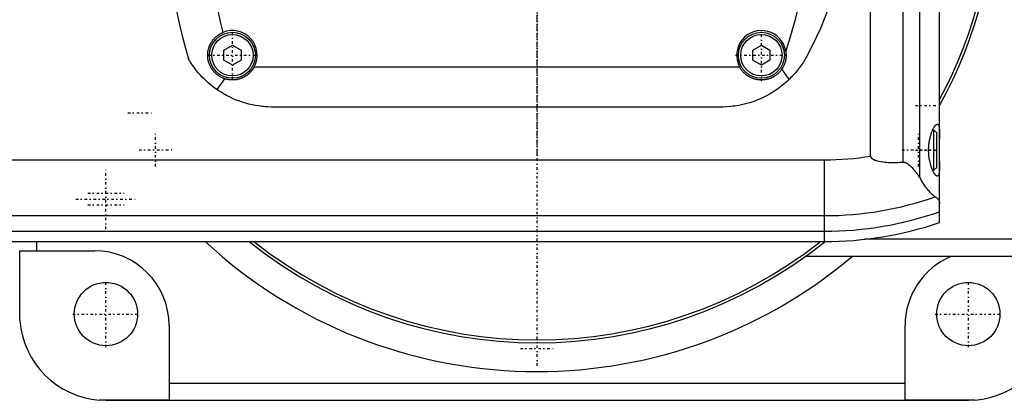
# Model space of a CAD drawing. Extents: x -702 to 168, y -90 to 90.
# Tile 7 of 9: x -90 to 81, y -90 to -24. Entities that reach past the tile are written whole.
import ezdxf

# ---------------------------------------------------------------- set-up
doc = ezdxf.new("R2010")
doc.units = 0
doc.linetypes.add('CENTER', pattern=[1.5, 0.45, -0.5, 0.05, -0.5])
doc.layers.add('AM_0', color=7, linetype='CONTINUOUS')
doc.layers.add('AM_7', color=7, linetype='CENTER')

msp = doc.modelspace()

# ---------------------------------------------------------------- linework, layer by layer
at = {"layer": 'AM_0', "color": 7, "linetype": 'CONTINUOUS'}
for p, q in [((70, -59.1), (70, 59.1)), ((66.48, 51.17), (66.48, -51.17)), ((63.58, 48.57), (63.58, -48.57)), ((58, -47.52), (58, 47.52)), ((-54.5, -29.13), (-53, -28.27)), ((-53, -28.27), (-51.5, -29.13)), ((37.5, -29.13), (39, -28.27)), ((39, -28.27), (40.5, -29.13)), ((-54.5, -30.87), (-54.5, -29.13)), ((-51.5, -29.13), (-51.5, -30.87)), ((37.5, -30.87), (37.5, -29.13)), ((40.5, -29.13), (40.5, -30.87)), ((-53, -31.73), (-54.5, -30.87)), ((-51.5, -30.87), (-53, -31.73)), ((-49.19, -32), (35.19, -32)), ((39, -31.73), (37.5, -30.87)), ((40.5, -30.87), (39, -31.73)), ((43.84, -34.2), (42.58, -32.38)), ((-54.39, -34.07), (-55.72, -35.94)), ((32, -39), (-46, -39)), ((69, -43), (68.79, -43)), ((69.5, -43.5), (69, -43)), ((69, -50), (69, -43)), ((69.5, -49.5), (69.5, -43.5)), ((-440, -48.19), (50, -48.19)), ((50, -62.39), (50, -48.19)), ((69, -50), (69.5, -49.5)), ((68.79, -50), (69, -50)), ((-440, -57.89), (50, -57.89)), ((-440, -60.6), (50, -60.6)), ((-440, -62.39), (50, -62.39)), ((-87, -64), (-87, -62.39)), ((125, -62), (56.95, -62)), ((-89.96, -64), (-77, -64)), ((-89.96, -76.12), (-89.96, -64)), ((125, -65), (46.64, -65)), ((-64, -77), (-64, -89.96)), ((64, -89.96), (64, -77)), ((-64, -87), (64, -87)), ((-64, -89.96), (-76.12, -89.96)), ((-75, -90), (75, -90)), ((76.12, -89.96), (64, -89.96))]:
    msp.add_line(p, q, dxfattribs=at)
for points in [[(50.56, -22.12, 0), (49.26, -25.35, 0), (47.78, -28.5, 0), (46.98, -30.04, 0)], [(-54.39, -34.07, 0), (-54.44, -34.05, 0), (-54.53, -34.02, 0), (-54.62, -33.99, 0), (-54.66, -33.97, 0), (-54.7, -33.95, 0), (-54.79, -33.91, 0), (-54.88, -33.87, 0), (-54.96, -33.83, 0), (-55.05, -33.78, 0), (-55.13, -33.74, 0), (-55.17, -33.71, 0), (-55.21, -33.69, 0), (-55.29, -33.64, 0), (-55.37, -33.59, 0), (-55.45, -33.53, 0), (-55.53, -33.48, 0), (-55.6, -33.42, 0), (-55.64, -33.39, 0), (-55.68, -33.36, 0), (-55.75, -33.3, 0), (-55.82, -33.24, 0), (-55.86, -33.21, 0), (-55.9, -33.18, 0), (-55.96, -33.11, 0), (-56.03, -33.05, 0), (-56.07, -33.01, 0), (-56.1, -32.98, 0), (-56.17, -32.91, 0), (-56.23, -32.84, 0), (-56.29, -32.77, 0), (-56.35, -32.69, 0), (-56.41, -32.62, 0), (-56.44, -32.58, 0), (-56.47, -32.54, 0), (-56.53, -32.46, 0), (-56.58, -32.38, 0), (-56.63, -32.3, 0), (-56.69, -32.22, 0), (-56.73, -32.13, 0), (-56.76, -32.09, 0), (-56.78, -32.05, 0), (-56.83, -31.96, 0), (-56.87, -31.87, 0), (-56.91, -31.79, 0), (-56.95, -31.7, 0), (-56.99, -31.61, 0), (-57.01, -31.56, 0), (-57.02, -31.52, 0), (-57.06, -31.43, 0), (-57.09, -31.33, 0), (-57.12, -31.24, 0), (-57.14, -31.14, 0), (-57.17, -31.05, 0), (-57.18, -31, 0), (-57.19, -30.95, 0), (-57.21, -30.86, 0), (-57.23, -30.76, 0), (-57.25, -30.67, 0), (-57.26, -30.57, 0), (-57.27, -30.47, 0), (-57.28, -30.43, 0), (-57.28, -30.38, 0), (-57.29, -30.28, 0), (-57.3, -30.18, 0), (-57.3, -30.14, 0), (-57.3, -30.09, 0), (-57.3, -29.99, 0), (-57.3, -29.9, 0), (-57.3, -29.85, 0), (-57.3, -29.8, 0), (-57.29, -29.7, 0), (-57.28, -29.61, 0), (-57.27, -29.51, 0), (-57.26, -29.42, 0), (-57.25, -29.32, 0), (-57.24, -29.27, 0), (-57.23, -29.23, 0), (-57.21, -29.13, 0), (-57.19, -29.04, 0), (-57.17, -28.95, 0), (-57.14, -28.86, 0), (-57.12, -28.76, 0), (-57.1, -28.72, 0), (-57.09, -28.67, 0), (-57.06, -28.58, 0), (-57.03, -28.49, 0), (-56.99, -28.41, 0), (-56.96, -28.32, 0), (-56.92, -28.23, 0), (-56.9, -28.19, 0), (-56.88, -28.14, 0), (-56.84, -28.06, 0), (-56.79, -27.98, 0), (-56.75, -27.89, 0), (-56.7, -27.81, 0), (-56.65, -27.73, 0), (-56.63, -27.69, 0), (-56.6, -27.65, 0), (-56.55, -27.57, 0), (-56.49, -27.49, 0), (-56.44, -27.41, 0), (-56.38, -27.34, 0), (-56.32, -27.26, 0), (-56.29, -27.23, 0), (-56.26, -27.19, 0), (-56.19, -27.12, 0), (-56.13, -27.05, 0), (-56.09, -27.01, 0), (-56.06, -26.98, 0), (-55.99, -26.91, 0), (-55.92, -26.84, 0), (-55.89, -26.81, 0), (-55.85, -26.78, 0), (-55.78, -26.72, 0), (-55.7, -26.65, 0), (-55.63, -26.59, 0), (-55.55, -26.54, 0), (-55.47, -26.48, 0), (-55.43, -26.45, 0), (-55.39, -26.42, 0), (-55.31, -26.37, 0), (-55.22, -26.32, 0), (-55.14, -26.27, 0), (-55.05, -26.22, 0), (-54.97, -26.18, 0), (-54.92, -26.15, 0), (-54.88, -26.13, 0), (-54.79, -26.09, 0), (-54.7, -26.05, 0), (-54.66, -26.03, 0)], [(-55.72, -35.94, 0), (-55.99, -35.76, 0), (-56.5, -35.37, 0), (-56.99, -34.97, 0), (-57.22, -34.77, 0), (-57.44, -34.57, 0), (-57.86, -34.18, 0), (-58.25, -33.78, 0), (-58.61, -33.4, 0), (-58.93, -33.03, 0), (-59.22, -32.68, 0), (-59.36, -32.52, 0), (-59.48, -32.35, 0), (-59.72, -32.04, 0), (-59.93, -31.74, 0), (-60.12, -31.47, 0), (-60.22, -31.32, 0), (-60.25, -31.28, 0), (-60.27, -31.24, 0), (-60.28, -31.22, 0), (-60.3, -31.2, 0), (-60.32, -31.16, 0), (-60.34, -31.12, 0), (-60.37, -31.09, 0), (-60.39, -31.05, 0), (-60.41, -31.02, 0), (-60.42, -31, 0), (-60.43, -30.99, 0), (-60.45, -30.96, 0), (-60.47, -30.93, 0), (-60.48, -30.91, 0), (-60.48, -30.9, 0), (-60.5, -30.87, 0), (-60.52, -30.84, 0), (-60.53, -30.83, 0), (-60.53, -30.82, 0), (-60.55, -30.79, 0), (-60.56, -30.77, 0), (-60.58, -30.75, 0), (-60.59, -30.73, 0), (-60.6, -30.71, 0), (-60.6, -30.7, 0), (-60.61, -30.69, 0), (-60.62, -30.68, 0), (-60.63, -30.66, 0), (-60.63, -30.65, 0), (-60.64, -30.64, 0), (-60.64, -30.63, 0), (-60.65, -30.63, 0), (-60.65, -30.63, 0), (-60.65, -30.62, 0), (-60.65, -30.62, 0), (-60.65, -30.62, 0)], [(43.25, -29.34, 0), (43.26, -29.43, 0), (43.28, -29.61, 0), (43.29, -29.78, 0), (43.3, -29.87, 0), (43.3, -29.96, 0), (43.3, -30.13, 0), (43.29, -30.31, 0), (43.27, -30.49, 0), (43.25, -30.66, 0), (43.22, -30.83, 0), (43.2, -30.92, 0), (43.18, -31.01, 0), (43.14, -31.18, 0), (43.08, -31.35, 0), (43.03, -31.51, 0), (42.96, -31.68, 0), (42.89, -31.84, 0), (42.85, -31.92, 0), (42.81, -32, 0), (42.72, -32.15, 0), (42.63, -32.3, 0), (42.58, -32.38, 0)], [(46.98, -30.04, 0), (46.91, -30.17, 0), (46.76, -30.43, 0), (46.61, -30.68, 0), (46.54, -30.81, 0), (46.46, -30.94, 0), (46.31, -31.18, 0), (46.15, -31.43, 0), (45.98, -31.67, 0), (45.81, -31.91, 0), (45.64, -32.14, 0), (45.56, -32.26, 0), (45.47, -32.37, 0), (45.29, -32.6, 0), (45.11, -32.82, 0), (44.92, -33.05, 0), (44.73, -33.26, 0), (44.54, -33.48, 0), (44.44, -33.58, 0), (44.35, -33.69, 0), (44.15, -33.89, 0), (43.94, -34.1, 0), (43.84, -34.2, 0)], [(-49.19, -32, 0), (-49.21, -32.03, 0), (-49.23, -32.08, 0), (-49.26, -32.13, 0), (-49.28, -32.15, 0), (-49.29, -32.18, 0), (-49.32, -32.22, 0), (-49.35, -32.27, 0), (-49.38, -32.32, 0), (-49.41, -32.37, 0), (-49.44, -32.42, 0), (-49.46, -32.44, 0), (-49.48, -32.46, 0), (-49.51, -32.51, 0), (-49.54, -32.56, 0), (-49.58, -32.6, 0), (-49.61, -32.64, 0), (-49.64, -32.69, 0), (-49.66, -32.71, 0), (-49.68, -32.73, 0), (-49.72, -32.77, 0), (-49.75, -32.82, 0), (-49.77, -32.84, 0), (-49.79, -32.86, 0), (-49.82, -32.9, 0), (-49.86, -32.94, 0), (-49.88, -32.96, 0), (-49.9, -32.98, 0), (-49.94, -33.02, 0), (-49.98, -33.06, 0), (-50.01, -33.09, 0), (-50.05, -33.13, 0), (-50.09, -33.17, 0), (-50.12, -33.19, 0), (-50.14, -33.21, 0), (-50.18, -33.24, 0), (-50.22, -33.28, 0), (-50.26, -33.32, 0), (-50.31, -33.35, 0), (-50.35, -33.39, 0), (-50.37, -33.4, 0), (-50.39, -33.42, 0), (-50.44, -33.45, 0), (-50.48, -33.49, 0), (-50.53, -33.52, 0), (-50.58, -33.55, 0), (-50.62, -33.58, 0), (-50.65, -33.6, 0), (-50.67, -33.61, 0), (-50.72, -33.65, 0), (-50.77, -33.68, 0), (-50.82, -33.7, 0), (-50.87, -33.73, 0), (-50.92, -33.76, 0), (-50.94, -33.77, 0), (-50.97, -33.79, 0), (-51.02, -33.82, 0), (-51.07, -33.84, 0), (-51.12, -33.87, 0), (-51.17, -33.89, 0), (-51.22, -33.92, 0), (-51.25, -33.93, 0), (-51.28, -33.94, 0), (-51.33, -33.96, 0), (-51.38, -33.98, 0), (-51.41, -33.99, 0), (-51.43, -34, 0), (-51.49, -34.03, 0), (-51.54, -34.05, 0), (-51.57, -34.05, 0), (-51.6, -34.06, 0), (-51.65, -34.08, 0), (-51.7, -34.1, 0), (-51.76, -34.12, 0), (-51.81, -34.13, 0), (-51.87, -34.15, 0), (-51.9, -34.16, 0), (-51.92, -34.16, 0), (-51.98, -34.18, 0), (-52.04, -34.19, 0), (-52.09, -34.2, 0), (-52.15, -34.21, 0), (-52.2, -34.23, 0), (-52.23, -34.23, 0), (-52.26, -34.24, 0), (-52.31, -34.25, 0), (-52.37, -34.25, 0), (-52.43, -34.26, 0), (-52.48, -34.27, 0), (-52.54, -34.28, 0), (-52.57, -34.28, 0), (-52.59, -34.28, 0), (-52.65, -34.29, 0), (-52.7, -34.29, 0), (-52.76, -34.29, 0), (-52.82, -34.3, 0), (-52.87, -34.3, 0), (-52.9, -34.3, 0), (-52.93, -34.3, 0), (-52.98, -34.3, 0), (-53.03, -34.3, 0), (-53.09, -34.3, 0), (-53.14, -34.3, 0), (-53.2, -34.3, 0), (-53.23, -34.29, 0), (-53.25, -34.29, 0), (-53.31, -34.29, 0), (-53.37, -34.28, 0), (-53.39, -34.28, 0), (-53.42, -34.28, 0), (-53.48, -34.27, 0), (-53.53, -34.27, 0), (-53.56, -34.26, 0), (-53.59, -34.26, 0), (-53.64, -34.25, 0), (-53.7, -34.24, 0), (-53.76, -34.23, 0), (-53.81, -34.22, 0), (-53.87, -34.21, 0), (-53.9, -34.21, 0), (-53.92, -34.2, 0), (-53.98, -34.19, 0), (-54.03, -34.17, 0), (-54.09, -34.16, 0), (-54.15, -34.14, 0), (-54.2, -34.13, 0), (-54.23, -34.12, 0), (-54.26, -34.11, 0), (-54.31, -34.1, 0), (-54.36, -34.08, 0), (-54.39, -34.07, 0)], [(42.58, -32.38, 0), (42.56, -32.41, 0), (42.51, -32.48, 0), (42.46, -32.55, 0), (42.44, -32.58, 0), (42.42, -32.61, 0), (42.36, -32.68, 0), (42.31, -32.74, 0), (42.26, -32.8, 0), (42.21, -32.86, 0), (42.15, -32.92, 0), (42.13, -32.95, 0), (42.1, -32.98, 0), (42.04, -33.04, 0), (41.99, -33.09, 0), (41.93, -33.15, 0), (41.87, -33.2, 0), (41.81, -33.26, 0), (41.78, -33.28, 0), (41.75, -33.31, 0), (41.68, -33.36, 0), (41.62, -33.41, 0), (41.58, -33.44, 0), (41.55, -33.46, 0), (41.48, -33.51, 0), (41.42, -33.56, 0), (41.38, -33.58, 0), (41.35, -33.6, 0), (41.28, -33.65, 0), (41.21, -33.69, 0), (41.13, -33.73, 0), (41.06, -33.77, 0), (40.99, -33.81, 0), (40.95, -33.83, 0), (40.91, -33.85, 0), (40.84, -33.89, 0), (40.76, -33.92, 0), (40.68, -33.96, 0), (40.61, -33.99, 0), (40.53, -34.02, 0), (40.49, -34.03, 0), (40.45, -34.05, 0), (40.37, -34.08, 0), (40.29, -34.1, 0), (40.21, -34.13, 0), (40.13, -34.15, 0), (40.05, -34.17, 0), (40.01, -34.18, 0), (39.97, -34.19, 0), (39.88, -34.21, 0), (39.8, -34.22, 0), (39.72, -34.24, 0), (39.64, -34.25, 0), (39.56, -34.26, 0), (39.52, -34.27, 0), (39.48, -34.27, 0), (39.39, -34.28, 0), (39.31, -34.29, 0), (39.23, -34.29, 0), (39.15, -34.3, 0), (39.07, -34.3, 0), (39.03, -34.3, 0), (38.99, -34.3, 0), (38.91, -34.3, 0), (38.83, -34.3, 0), (38.79, -34.29, 0), (38.75, -34.29, 0), (38.67, -34.29, 0), (38.59, -34.28, 0), (38.55, -34.28, 0), (38.51, -34.27, 0), (38.42, -34.26, 0), (38.34, -34.25, 0), (38.26, -34.24, 0), (38.18, -34.22, 0), (38.1, -34.2, 0), (38.06, -34.2, 0), (38.02, -34.19, 0), (37.93, -34.17, 0), (37.85, -34.14, 0), (37.77, -34.12, 0), (37.69, -34.1, 0), (37.61, -34.07, 0), (37.57, -34.06, 0), (37.53, -34.04, 0), (37.46, -34.01, 0), (37.38, -33.98, 0), (37.3, -33.95, 0), (37.22, -33.92, 0), (37.15, -33.88, 0), (37.11, -33.86, 0), (37.07, -33.84, 0), (37, -33.8, 0), (36.92, -33.77, 0), (36.85, -33.72, 0), (36.78, -33.68, 0), (36.71, -33.64, 0), (36.67, -33.62, 0), (36.64, -33.59, 0), (36.57, -33.55, 0), (36.5, -33.5, 0), (36.43, -33.45, 0), (36.37, -33.4, 0), (36.3, -33.35, 0), (36.27, -33.32, 0), (36.24, -33.3, 0), (36.18, -33.25, 0), (36.12, -33.19, 0), (36.09, -33.16, 0), (36.06, -33.14, 0), (36, -33.08, 0), (35.94, -33.03, 0), (35.92, -33, 0), (35.89, -32.97, 0), (35.83, -32.91, 0), (35.78, -32.85, 0), (35.73, -32.79, 0), (35.67, -32.73, 0), (35.62, -32.66, 0), (35.6, -32.63, 0), (35.57, -32.6, 0), (35.52, -32.53, 0), (35.48, -32.46, 0), (35.43, -32.4, 0), (35.38, -32.33, 0), (35.34, -32.25, 0), (35.32, -32.22, 0), (35.3, -32.18, 0), (35.25, -32.11, 0), (35.21, -32.04, 0), (35.19, -32, 0)], [(43.84, -34.2, 0), (43.55, -34.48, 0), (42.96, -34.99, 0), (42.38, -35.46, 0), (42.08, -35.69, 0), (41.78, -35.91, 0), (41.16, -36.32, 0), (40.52, -36.71, 0), (39.87, -37.07, 0), (39.21, -37.4, 0), (38.53, -37.7, 0), (38.19, -37.83, 0), (37.85, -37.96, 0), (37.16, -38.2, 0), (36.46, -38.4, 0), (35.77, -38.58, 0), (35.07, -38.72, 0), (34.38, -38.83, 0), (34.03, -38.88, 0), (33.69, -38.92, 0), (33, -38.97, 0), (32.33, -39, 0), (32, -39, 0)], [(-46, -39, 0), (-46.27, -39, 0), (-46.8, -38.98, 0), (-47.34, -38.95, 0), (-47.62, -38.92, 0), (-47.89, -38.89, 0), (-48.45, -38.82, 0), (-49, -38.73, 0), (-49.56, -38.62, 0), (-50.12, -38.49, 0), (-50.68, -38.34, 0), (-50.95, -38.26, 0), (-51.23, -38.18, 0), (-51.78, -37.99, 0), (-52.33, -37.78, 0), (-52.88, -37.55, 0), (-53.41, -37.3, 0), (-53.94, -37.03, 0), (-54.2, -36.89, 0), (-54.46, -36.74, 0), (-54.98, -36.44, 0), (-55.48, -36.11, 0), (-55.72, -35.94, 0)], [(69.59, -51, 0), (69.58, -51, 0), (69.55, -51, 0), (69.52, -50.99, 0), (69.51, -50.98, 0), (69.49, -50.98, 0), (69.46, -50.96, 0), (69.43, -50.94, 0), (69.4, -50.92, 0), (69.37, -50.9, 0), (69.33, -50.87, 0), (69.32, -50.85, 0), (69.3, -50.83, 0), (69.26, -50.8, 0), (69.23, -50.75, 0), (69.19, -50.71, 0), (69.16, -50.66, 0), (69.12, -50.61, 0), (69.1, -50.58, 0), (69.08, -50.55, 0), (69.05, -50.49, 0), (69.01, -50.43, 0), (68.99, -50.4, 0), (68.97, -50.37, 0), (68.93, -50.3, 0), (68.9, -50.23, 0), (68.88, -50.19, 0), (68.86, -50.15, 0), (68.82, -50.08, 0), (68.78, -50, 0), (68.75, -49.91, 0), (68.71, -49.83, 0), (68.68, -49.74, 0), (68.66, -49.7, 0), (68.64, -49.66, 0), (68.61, -49.57, 0), (68.58, -49.47, 0), (68.54, -49.38, 0), (68.51, -49.27, 0), (68.48, -49.17, 0), (68.46, -49.12, 0), (68.45, -49.07, 0), (68.42, -48.96, 0), (68.39, -48.84, 0), (68.36, -48.73, 0), (68.33, -48.61, 0), (68.3, -48.49, 0), (68.29, -48.43, 0), (68.28, -48.37, 0), (68.25, -48.25, 0), (68.23, -48.13, 0), (68.21, -48, 0), (68.19, -47.87, 0), (68.17, -47.74, 0), (68.16, -47.68, 0), (68.15, -47.61, 0), (68.14, -47.48, 0), (68.13, -47.35, 0), (68.12, -47.22, 0), (68.11, -47.09, 0), (68.1, -46.96, 0), (68.1, -46.89, 0), (68.09, -46.83, 0), (68.09, -46.69, 0), (68.09, -46.56, 0), (68.09, -46.5, 0), (68.09, -46.44, 0), (68.09, -46.31, 0), (68.09, -46.17, 0), (68.1, -46.11, 0), (68.1, -46.04, 0), (68.11, -45.91, 0), (68.12, -45.78, 0), (68.13, -45.65, 0), (68.14, -45.52, 0), (68.15, -45.39, 0), (68.16, -45.32, 0), (68.17, -45.26, 0), (68.19, -45.13, 0), (68.21, -45, 0), (68.23, -44.87, 0), (68.25, -44.75, 0), (68.28, -44.63, 0), (68.29, -44.57, 0), (68.3, -44.51, 0), (68.33, -44.39, 0), (68.36, -44.27, 0), (68.39, -44.16, 0), (68.42, -44.04, 0), (68.45, -43.93, 0), (68.46, -43.88, 0), (68.48, -43.83, 0), (68.51, -43.73, 0), (68.54, -43.62, 0), (68.58, -43.53, 0), (68.61, -43.43, 0), (68.64, -43.34, 0), (68.66, -43.3, 0), (68.68, -43.26, 0), (68.71, -43.17, 0), (68.75, -43.09, 0), (68.78, -43, 0), (68.82, -42.92, 0), (68.86, -42.85, 0), (68.88, -42.81, 0), (68.9, -42.77, 0), (68.93, -42.7, 0), (68.97, -42.63, 0), (68.99, -42.6, 0), (69.01, -42.57, 0), (69.05, -42.51, 0), (69.08, -42.45, 0), (69.1, -42.42, 0), (69.12, -42.39, 0), (69.16, -42.34, 0), (69.19, -42.29, 0), (69.23, -42.25, 0), (69.26, -42.2, 0), (69.3, -42.17, 0), (69.32, -42.15, 0), (69.33, -42.13, 0), (69.37, -42.1, 0), (69.4, -42.08, 0), (69.43, -42.06, 0), (69.46, -42.04, 0), (69.49, -42.02, 0), (69.51, -42.02, 0), (69.52, -42.01, 0), (69.55, -42, 0), (69.58, -42, 0), (69.59, -42, 0)], [(69.59, -42, 0), (69.62, -42, 0), (69.67, -42.02, 0), (69.72, -42.05, 0), (69.74, -42.07, 0), (69.76, -42.1, 0), (69.8, -42.17, 0), (69.84, -42.25, 0), (69.87, -42.35, 0), (69.9, -42.47, 0), (69.92, -42.6, 0), (69.93, -42.68, 0), (69.94, -42.75, 0), (69.96, -42.92, 0), (69.97, -43.09, 0), (69.98, -43.27, 0), (69.99, -43.47, 0), (69.99, -43.67, 0), (70, -43.78, 0), (70, -43.9, 0), (70, -44.13, 0), (70, -44.38, 0), (70, -44.5, 0)], [(58, -47.52, 0), (58, -47.53, 0), (58, -47.54, 0), (58, -47.55, 0), (58, -47.55, 0), (58, -47.56, 0), (58, -47.57, 0), (58, -47.57, 0), (58, -47.58, 0), (58.01, -47.59, 0), (58.01, -47.6, 0), (58.01, -47.61, 0), (58.01, -47.61, 0), (58.01, -47.62, 0), (58.01, -47.63, 0), (58.02, -47.64, 0), (58.02, -47.65, 0), (58.02, -47.66, 0), (58.02, -47.66, 0), (58.02, -47.67, 0), (58.03, -47.67, 0), (58.03, -47.68, 0), (58.03, -47.69, 0), (58.03, -47.69, 0), (58.04, -47.7, 0), (58.04, -47.71, 0), (58.04, -47.71, 0), (58.04, -47.72, 0), (58.05, -47.73, 0), (58.05, -47.73, 0), (58.06, -47.74, 0), (58.06, -47.75, 0), (58.07, -47.76, 0), (58.07, -47.76, 0), (58.07, -47.77, 0), (58.07, -47.78, 0), (58.08, -47.78, 0), (58.08, -47.79, 0), (58.09, -47.8, 0), (58.09, -47.81, 0), (58.1, -47.81, 0), (58.1, -47.81, 0), (58.11, -47.82, 0), (58.11, -47.83, 0), (58.12, -47.83, 0), (58.12, -47.84, 0), (58.13, -47.85, 0), (58.13, -47.85, 0), (58.13, -47.86, 0), (58.14, -47.86, 0), (58.15, -47.87, 0), (58.17, -47.89, 0), (58.21, -47.93, 0), (58.23, -47.95, 0), (58.25, -47.97, 0), (58.3, -48, 0), (58.34, -48.03, 0), (58.39, -48.06, 0), (58.44, -48.09, 0), (58.49, -48.11, 0), (58.51, -48.13, 0), (58.54, -48.14, 0), (58.59, -48.16, 0), (58.64, -48.19, 0), (58.67, -48.2, 0), (58.69, -48.21, 0), (58.75, -48.23, 0), (58.8, -48.25, 0), (58.82, -48.26, 0), (58.85, -48.27, 0), (58.9, -48.28, 0), (58.95, -48.3, 0), (59.13, -48.35, 0), (59.46, -48.43, 0), (59.8, -48.49, 0), (60.14, -48.54, 0), (60.46, -48.57, 0), (60.62, -48.58, 0), (60.78, -48.6, 0), (61.1, -48.62, 0), (61.42, -48.63, 0), (61.74, -48.63, 0), (62.07, -48.63, 0), (62.4, -48.63, 0), (62.57, -48.62, 0), (62.74, -48.62, 0), (63.07, -48.6, 0), (63.41, -48.58, 0), (63.58, -48.57, 0)], [(63.58, -48.57, 0), (63.6, -48.57, 0), (63.63, -48.57, 0), (63.67, -48.57, 0), (63.68, -48.57, 0), (63.7, -48.57, 0), (63.73, -48.57, 0), (63.76, -48.57, 0), (63.8, -48.58, 0), (63.83, -48.58, 0), (63.86, -48.59, 0), (63.88, -48.59, 0), (63.9, -48.6, 0), (63.93, -48.61, 0), (63.96, -48.62, 0), (63.99, -48.63, 0), (64.02, -48.64, 0), (64.06, -48.65, 0), (64.07, -48.66, 0), (64.09, -48.66, 0), (64.12, -48.68, 0), (64.15, -48.69, 0), (64.16, -48.7, 0), (64.18, -48.71, 0), (64.21, -48.72, 0), (64.24, -48.74, 0), (64.25, -48.74, 0), (64.27, -48.75, 0), (64.3, -48.77, 0), (64.32, -48.79, 0), (64.35, -48.8, 0), (64.38, -48.82, 0), (64.41, -48.84, 0), (64.42, -48.85, 0), (64.44, -48.86, 0), (64.47, -48.88, 0), (64.49, -48.9, 0), (64.59, -48.97, 0), (64.74, -49.1, 0), (64.9, -49.23, 0), (65.05, -49.38, 0), (65.13, -49.46, 0), (65.21, -49.54, 0), (65.37, -49.71, 0), (65.53, -49.9, 0), (65.69, -50.09, 0), (65.84, -50.28, 0), (66, -50.48, 0), (66.07, -50.58, 0), (66.14, -50.68, 0), (66.28, -50.88, 0), (66.41, -51.07, 0), (66.48, -51.17, 0)], [(70, -48.5, 0), (70, -48.62, 0), (70, -48.87, 0), (70, -49.1, 0), (70, -49.22, 0), (69.99, -49.33, 0), (69.99, -49.53, 0), (69.98, -49.73, 0), (69.97, -49.91, 0), (69.96, -50.08, 0), (69.94, -50.25, 0), (69.93, -50.32, 0), (69.92, -50.4, 0), (69.9, -50.53, 0), (69.87, -50.65, 0), (69.84, -50.75, 0), (69.8, -50.83, 0), (69.76, -50.9, 0), (69.74, -50.93, 0), (69.72, -50.95, 0), (69.67, -50.98, 0), (69.62, -51, 0), (69.59, -51, 0)], [(66.48, -51.17, 0), (66.55, -51.33, 0), (66.72, -51.62, 0), (66.88, -51.91, 0), (66.97, -52.04, 0), (67.05, -52.18, 0), (67.22, -52.44, 0), (67.39, -52.68, 0), (67.56, -52.91, 0), (67.72, -53.13, 0), (67.89, -53.34, 0), (67.97, -53.44, 0), (68.05, -53.53, 0), (68.21, -53.71, 0), (68.37, -53.87, 0), (68.52, -54.02, 0), (68.66, -54.16, 0), (68.8, -54.28, 0), (68.87, -54.34, 0), (68.94, -54.39, 0), (69.06, -54.49, 0), (69.18, -54.57, 0), (69.24, -54.6, 0)], [(69.24, -54.6, 0), (69.28, -54.63, 0), (69.37, -54.68, 0), (69.44, -54.73, 0), (69.48, -54.76, 0), (69.51, -54.79, 0), (69.58, -54.85, 0), (69.64, -54.91, 0), (69.7, -54.97, 0), (69.75, -55.03, 0), (69.79, -55.1, 0), (69.82, -55.13, 0), (69.84, -55.16, 0), (69.87, -55.23, 0), (69.9, -55.3, 0), (69.93, -55.37, 0), (69.95, -55.44, 0), (69.97, -55.51, 0), (69.98, -55.55, 0), (69.99, -55.58, 0), (69.99, -55.66, 0), (70, -55.74, 0), (70, -55.78, 0)], [(-89.96, -76.12, 0), (-89.97, -75.93, 0), (-89.99, -75.56, 0), (-90, -75.18, 0), (-90, -75, 0)], [(-75, -90, 0), (-75.18, -90, 0), (-75.56, -89.99, 0), (-75.93, -89.97, 0), (-76.12, -89.96, 0)], [(76.12, -89.96, 0), (75.93, -89.97, 0), (75.56, -89.99, 0), (75.18, -90, 0), (75, -90, 0)]]:
    msp.add_polyline3d(points, dxfattribs=at)
for centre, radius in [((-53, -30), 4), ((-53, -30), 3.6), ((39, -30), 4), ((39, -30), 3.6), ((-75, -75), 5.5), ((75, -75), 5.5)]:
    msp.add_circle(centre, radius, dxfattribs=at)
for centre, radius, start, end in [((0, 0), 80, 331.045, 28.955), ((0, 0), 79.5, 331.7031, 28.2969), ((45, 0), 110, 163.8371, 196.1629), ((-45, 0), 93, 341.6079, 18.3921), ((45, 0), 103, 165.3606, 194.6394), ((-53, -30), 4.3, 332.2823, 112.6532), ((39, -30), 4.3, 8.7868, 207.7177), ((50, 0), 48.19, 270, 279.5555), ((50, 0), 57.89, 270, 289.4116), ((50, 0), 60.6, 270, 289.2721), ((50, 0), 62.39, 270, 288.6977), ((0, 0), 85, 227.2208, 310.1192), ((0, 0), 80, 231.2468, 308.7532), ((0, 0), 79.5, 231.698, 308.302), ((-77, -77), 13, 0, 90), ((77, -77), 13, 112.6199, 180), ((-75, -75), 15, 184.2866, 265.7134), ((75, -75), 15, 274.2866, 355.7134)]:
    msp.add_arc(centre, radius, start, end, dxfattribs=at)
at = {"layer": 'AM_7', "color": 4, "linetype": 'CENTER'}
for p, q in [((0, -84), (0, 84)), ((0, -47.25), (0, 47.25)), ((39, -34.52), (39, -25.48)), ((-53, -34.2), (-53, -25.8)), ((-57.2, -30), (-48.8, -30)), ((34.48, -30), (43.52, -30)), ((65.8, -38.75), (70.2, -38.75)), ((-71.2, -40), (-66.8, -40)), ((-66.35, -49.35), (-66.35, -43.57)), ((66.35, -49.35), (66.35, -43.57)), ((-69.24, -46.46), (-63.46, -46.46)), ((63.46, -46.46), (69.24, -46.46)), ((65.8, -46.5), (70.2, -46.5)), ((-75, -60.25), (-75, -49.75)), ((-78.15, -54), (-71.85, -54)), ((-80.25, -55), (-69.75, -55)), ((-78.15, -56), (-71.85, -56)), ((-75, -80.78), (-75, -69.22)), ((75, -80.78), (75, -69.22)), ((-80.78, -75), (-69.22, -75)), ((69.22, -75), (80.78, -75)), ((-2.89, -81), (2.89, -81))]:
    msp.add_line(p, q, dxfattribs=at)

doc.saveas('drawing.dxf')
